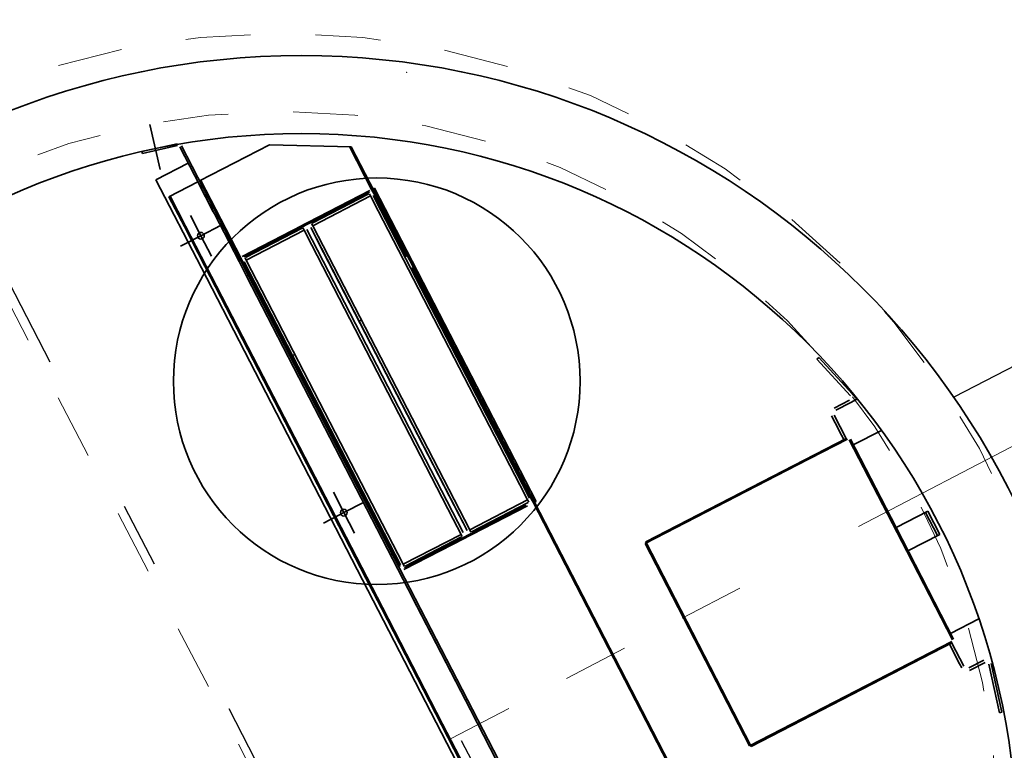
# Model space of a CAD drawing. Header units: metres. Extents: x -535942 to -530626, y -1087729 to -1086275.
# Tile 119 of 247: x -534206.67 to -534205.16, y -1086919.42 to -1086918.3. Entities that reach past the tile are written whole.
import ezdxf

# ---------------------------------------------------------------- set-up
doc = ezdxf.new("R2010")
doc.units = ezdxf.units.M
for name, pattern in [('A_CARA_07', [7, 5, -2]), ('ACAD_ISO10W100', [18, 12, -3, 0, -3]), ('DASHDOT', [1, 0.5, -0.25, 0, -0.25]), ('DASHED', [19.05, 12.7, -6.35])]:
    doc.linetypes.add(name, pattern=pattern)
for name, color, linetype in [('18', 7, 'Continuous'), ('_blok zaměření - nové', 7, 'Continuous'), ('_externi reference', 7, 'Continuous'), ('PROSPECT_neviditelná', 8, 'DASHED'), ('PROSPECT_osa', 8, 'DASHDOT')]:
    doc.layers.add(name, color=color, linetype=linetype)
doc.layers.add('AG_Demolice', color=7, linetype='Continuous', lineweight=25, true_color=0xff8000)
for name, color, linetype, lineweight in [('AG_koty souradnice značky', 240, 'Continuous', 13), ('CA_POHHRA25', 7, 'Continuous', 25), ('CA_REZY', 1, 'Continuous', 50), ('PROSPECT_technologie - nová', 150, 'Continuous', 35)]:
    doc.layers.add(name, color=color, linetype=linetype, lineweight=lineweight)
doc.styles.add('PM-Poznámka', font='ARIALN.TTF', dxfattribs={"width": 0.8})
doc.dimstyles.new('RP_Poznámkový', dxfattribs={"dimscale": 0, "dimtxt": 2, "dimasz": 2, "dimexe": 0, "dimexo": 5, "dimgap": 0.5, "dimtad": 1, "dimzin": 1, "dimtxsty": 'PM-Poznámka', "dimblk": 'ARCHTICK', "dimcen": 2.5, "dimclrd": 256, "dimclre": 256, "dimclrt": 256, "dimadec": 5, "dimazin": 0, "dimtm": 1e-09, "dimtfac": 1, "dimtmove": 1, "dimatfit": 3, "dimldrblk": 'CLOSEDBLANK', "dimfxl": 10, "dimfxlon": 1, "dimtfill": 1, "dimlwd": 13, "dimlwe": 13, "dimarcsym": 0})

# ---------------------------------------------------------------- blocks, each defined once
blk = doc.blocks.new('doměř')
at = {"layer": '18', "color": 252, "linetype": 'Continuous', "lineweight": 13}
blk.add_point((-534206.08, -1086918.38), dxfattribs=at)
blk = doc.blocks.new('Zaměření - zekan')
at = {"layer": '_blok zaměření - nové', "lineweight": -3}
blk.add_blockref('doměř', (0, 0), dxfattribs=at)
blk = doc.blocks.new('A$Ca185f1d1')
at = {"layer": 'CA_POHHRA25', "color": 240, "linetype": 'ACAD_ISO10W100', "lineweight": 13, "ltscale": 0.5}
for p, q in [((13970, -4051.7), (13970, -6738.4)), ((14764.2, -5395.1), (11750, -5395.1))]:
    blk.add_line(p, q, dxfattribs=at)
at = {"layer": 'CA_POHHRA25', "color": 240, "linetype": 'A_CARA_07', "lineweight": 13}
for radius in [1220, 1100]:
    blk.add_circle((13970, -5395.1), radius, dxfattribs=at)
blk = doc.blocks.new('A$C881cb249')
at = {"layer": 'PROSPECT_neviditelná'}
blk.add_line((12.1796, 9.9662), (11.989, 9.8678), dxfattribs=at)
at = {"layer": 'PROSPECT_osa'}
for p, q in [((10.37, 10.3666), (11.6024, 7.9792)), ((11.2487, 9.3084), (11.2325, 9.3397))]:
    blk.add_line(p, q, dxfattribs=at)
at = {"layer": 'PROSPECT_technologie - nová'}
for p, q in [((10.769, 10.2176), (10.7534, 10.287)), ((10.7952, 10.2573), (10.7412, 10.2452)), ((10.7959, 10.2544), (10.7419, 10.2422)), ((10.8904, 10.0761), (10.7992, 10.2528)), ((10.8931, 10.0775), (10.8019, 10.2542)), ((10.8298, 10.2001), (10.9373, 10.2556)), ((11.0947, 10.1861), (11.0602, 10.2529)), ((11.0984, 10.1834), (11.0626, 10.2528)), ((10.7412, 10.2452), (10.7419, 10.2422)), ((10.8122, 10.2276), (10.7626, 10.202)), ((10.8325, 10.0667), (10.7626, 10.202)), ((10.8271, 10.1987), (10.7827, 10.1758)), ((10.8508, 10.1528), (10.8271, 10.1987)), ((10.893, 10.0819), (10.8316, 10.201)), ((11.0961, 10.1879), (11.0987, 10.1892)), ((11.1098, 10.1612), (11.0961, 10.1879)), ((11.3473, 9.7076), (11.0987, 10.1892)), ((10.7827, 10.1758), (10.8064, 10.1299)), ((10.7845, 10.1767), (10.8081, 10.1308)), ((10.9814, 10.1287), (11.0916, 10.1856)), ((10.9841, 10.1278), (11.0908, 10.1829)), ((11.0028, 10.1352), (11.0899, 10.1802)), ((11.0038, 10.1312), (11.0926, 10.1771)), ((11.0926, 10.1771), (11.0908, 10.1806)), ((11.0926, 10.1771), (11.1045, 10.154)), ((11.0947, 10.1861), (11.0975, 10.1807)), ((11.0966, 10.178), (11.1081, 10.1558)), ((11.108, 10.1603), (11.0975, 10.1807)), ((11.1098, 10.1612), (11.108, 10.1603)), ((11.1477, 10.0834), (11.108, 10.1603)), ((11.3309, 9.7329), (11.1098, 10.1612)), ((10.8318, 10.1159), (10.8157, 10.1472)), ((11.1045, 10.154), (11.322, 9.7328)), ((11.1081, 10.1558), (11.3255, 9.7346)), ((10.8376, 10.0694), (10.8064, 10.1299)), ((10.8081, 10.1308), (11.1109, 9.5442)), ((10.8318, 10.1159), (10.8632, 10.1321)), ((10.8952, 10.0842), (10.9876, 10.1319)), ((10.9886, 10.1301), (10.8979, 10.0833)), ((10.9006, 10.0825), (10.9877, 10.1274)), ((10.9904, 10.1243), (10.9886, 10.1279)), ((11.0007, 10.1285), (11.241, 9.6629)), ((11.0007, 10.1285), (11.0121, 10.1063)), ((11.0038, 10.1312), (11.002, 10.1347)), ((11.0038, 10.1312), (11.245, 9.6638)), ((10.8318, 10.1159), (10.8005, 10.0997)), ((10.8318, 10.1159), (10.848, 10.0846)), ((10.9016, 10.0785), (10.9904, 10.1243)), ((10.9904, 10.1243), (11.0024, 10.1012)), ((11.0024, 10.1012), (11.2198, 9.68)), ((11.0121, 10.1063), (11.2295, 9.6851)), ((10.893, 10.0819), (10.8958, 10.0766)), ((10.9016, 10.0785), (10.8998, 10.0819)), ((11.0802, 9.5869), (10.8325, 10.0667)), ((11.0853, 9.5895), (10.8376, 10.0694)), ((10.8904, 10.0761), (10.9019, 10.0539)), ((10.8931, 10.0775), (10.9046, 10.0553)), ((11.138, 9.6074), (10.8958, 10.0766)), ((10.8985, 10.0758), (11.1388, 9.6101)), ((10.9016, 10.0785), (11.1428, 9.6111)), ((11.3291, 9.732), (11.1562, 10.0669)), ((10.9063, 10.0562), (10.9019, 10.0539)), ((11.1344, 9.6034), (10.9019, 10.0539)), ((11.1371, 9.6047), (10.9046, 10.0553)), ((11.075, 9.9845), (11.0785, 9.9864)), ((10.9728, 9.9318), (10.9763, 9.9336)), ((11.7785, 9.9263), (11.7815, 9.929)), ((11.7815, 9.929), (11.8332, 9.8722)), ((11.7785, 9.9263), (11.8301, 9.8697)), ((11.8331, 9.8723), (11.8401, 9.8646)), ((11.829, 9.8634), (11.8051, 9.8511)), ((11.8308, 9.8598), (11.8079, 9.848)), ((11.8401, 9.8646), (11.8308, 9.8598)), ((11.8013, 9.839), (11.8068, 9.8283)), ((11.8053, 9.8399), (11.8236, 9.8044)), ((11.8165, 9.8095), (11.8068, 9.8283)), ((11.8201, 9.8025), (11.8165, 9.8095)), ((11.8781, 9.8167), (11.8347, 9.7943)), ((11.5155, 9.6453), (11.8247, 9.8049)), ((11.7479, 9.763), (11.8256, 9.8032)), ((11.8283, 9.8023), (11.9169, 9.6308)), ((11.8301, 9.8032), (11.9003, 9.6673)), ((11.5146, 9.6426), (11.7479, 9.763)), ((11.322, 9.7328), (11.3339, 9.7097)), ((11.3255, 9.7346), (11.337, 9.7124)), ((11.3309, 9.7329), (11.3291, 9.732)), ((11.3447, 9.7062), (11.3309, 9.7329)), ((11.0515, 9.6903), (11.0354, 9.7216)), ((11.3397, 9.7116), (11.3291, 9.732)), ((11.0515, 9.6903), (11.0829, 9.7064)), ((11.3339, 9.7097), (11.245, 9.6638)), ((11.3348, 9.7057), (11.2477, 9.6607)), ((11.3339, 9.7097), (11.3357, 9.7061)), ((11.3424, 9.7062), (11.3397, 9.7116)), ((11.6273, 9.1544), (11.3424, 9.7062)), ((11.3447, 9.7062), (11.3473, 9.7076)), ((11.6286, 9.1562), (11.3447, 9.7062)), ((11.0515, 9.6903), (11.0202, 9.6741)), ((11.0515, 9.6903), (11.0677, 9.6589)), ((11.334, 9.7007), (11.2315, 9.6478)), ((11.2324, 9.6505), (11.3313, 9.7016)), ((11.9003, 9.6673), (11.9492, 9.6925)), ((11.9456, 9.6907), (11.964, 9.6551)), ((11.9492, 9.6925), (11.9675, 9.6569)), ((11.2198, 9.68), (11.2317, 9.6569)), ((11.2295, 9.6851), (11.241, 9.6629)), ((11.2317, 9.6569), (11.1428, 9.6111)), ((11.2317, 9.6569), (11.2335, 9.6534)), ((11.245, 9.6638), (11.2468, 9.6604)), ((11.9003, 9.6673), (11.9186, 9.6317)), ((11.9003, 9.6673), (11.9888, 9.4958)), ((11.9186, 9.6317), (11.9675, 9.6569)), ((11.9675, 9.6569), (11.964, 9.6551)), ((11.1438, 9.6026), (11.2363, 9.6503)), ((11.2353, 9.6521), (11.1447, 9.6053)), ((11.2326, 9.6529), (11.1456, 9.608)), ((11.5146, 9.6426), (11.6752, 9.3316)), ((11.5164, 9.6435), (11.5155, 9.6453)), ((11.5155, 9.6453), (11.6779, 9.3307)), ((11.1274, 9.6279), (11.123, 9.6256)), ((11.9169, 9.6308), (11.987, 9.4948)), ((11.1428, 9.6111), (11.1446, 9.6076)), ((11.2461, 9.3871), (11.1344, 9.6034)), ((11.2814, 9.3253), (11.1371, 9.6047)), ((11.3781, 9.0097), (11.0802, 9.5869)), ((11.1092, 9.5433), (11.0853, 9.5895)), ((11.1561, 9.5614), (11.2461, 9.3871)), ((11.2017, 9.3641), (11.1092, 9.5433)), ((11.2034, 9.3651), (11.1109, 9.5442)), ((12.0276, 9.5271), (11.9842, 9.5046)), ((11.6752, 9.3316), (11.9862, 9.4921)), ((11.6779, 9.3307), (11.9871, 9.4904)), ((11.9825, 9.488), (11.998, 9.4579)), ((12.0044, 9.4543), (11.986, 9.4898)), ((12.0354, 9.4635), (12.0124, 9.4517)), ((12.0372, 9.46), (12.0134, 9.4477)), ((12.0013, 9.4515), (11.998, 9.4579)), ((12.0593, 9.3824), (12.043, 9.4573)), ((12.0632, 9.3833), (12.0468, 9.4583)), ((11.4344, 9.0222), (11.2461, 9.3871)), ((12.0593, 9.3824), (12.0632, 9.3833)), ((11.2017, 9.3641), (11.3594, 9.0586)), ((11.2034, 9.3651), (11.3611, 9.0595)), ((11.2814, 9.3253), (11.4371, 9.0236)), ((11.6779, 9.3307), (11.6769, 9.3325))]:
    blk.add_line(p, q, dxfattribs=at)
at = {"layer": 'PROSPECT_technologie - nová', "ltscale": 4}
for p, q in [((10.9373, 10.2556), (11.0626, 10.2528)), ((10.9944, 10.1253), (11.2348, 9.6597))]:
    blk.add_line(p, q, dxfattribs=at)
at = {"layer": 'PROSPECT_technologie - nová'}
for centre, radius in [((10.9862, 9.1729), 1.22), ((10.9862, 9.1729), 1.1), ((10.8318, 10.1159), 0.00525), ((11.0515, 9.6903), 0.00525)]:
    blk.add_circle(centre, radius, dxfattribs=at)
at = {"layer": 'PROSPECT_technologie - nová', "ltscale": 2}
blk.add_circle((11.1022, 9.8922), 0.3125, dxfattribs=at)
blk = doc.blocks.new('_ARCHTICK')
at = {"color": 0, "linetype": 'ByBlock', "const_width": 0.15}
blk.add_lwpolyline([(-0.5, -0.5), (0.5, 0.5)], dxfattribs=at)
blk = doc.blocks.new('*D178')
at = {"layer": 'AG_koty souradnice značky', "linetype": 'Continuous', "lineweight": 13, "transparency": 16777216}
for p, q in [((-534205.3856, -1086919.0778), (-534204.6965, -1086918.7189)), ((-534203.1098, -1086921.7653), (-534204.6965, -1086918.7189)), ((-534204.8836, -1086922.6892), (-534203.1098, -1086921.7653))]:
    blk.add_line(p, q, dxfattribs=at)
at = {"layer": 'Defpoints', "color": 0, "transparency": 16777216}
for p in [(-534204.6965, -1086918.7189), (-534206.2725, -1086919.5397), (-534206.5837, -1086923.5748)]:
    blk.add_point(p, dxfattribs=at)
at = {"layer": 'AG_koty souradnice značky', "lineweight": 13, "transparency": 16777216, "xscale": 0.4, "yscale": 0.4, "zscale": 0.4}
for p, rotation in [((-534204.6965, -1086918.7189), 117.51345), ((-534203.1098, -1086921.7653), 297.51345)]:
    blk.add_blockref('_ARCHTICK', p, dxfattribs=dict(at, rotation=rotation))
at = {"layer": 'AG_koty souradnice značky', "transparency": 16777216, "insert": (-534204.205, -1086920.3993), "char_height": 0.4, "attachment_point": 5, "rotation": 117.5134, "style": 'PM-Poznámka', "bg_fill": 3, "box_fill_scale": 1.1, "bg_fill_color": 256, "bg_fill_true_color": 13158600, "bg_fill_transparency": 0}
blk.add_mtext('3,43', dxfattribs=at)
blk = doc.blocks.new('_ClosedBlank')
at = {"color": 0, "linetype": 'ByBlock', "lineweight": -2}
for p, q in [((-1, 0.16667), (0, 0)), ((-1, 0.16667), (-1, -0.16667)), ((0, 0), (-1, -0.16667))]:
    blk.add_line(p, q, dxfattribs=at)
blk = doc.blocks.new('*D179')
at = {"layer": 'AG_koty souradnice značky', "linetype": 'Continuous', "lineweight": 13, "transparency": 16777216}
for p, q in [((-534207.2865, -1086915.4282), (-534206.5975, -1086915.0693)), ((-534204.6965, -1086918.7189), (-534206.5975, -1086915.0693)), ((-534205.3856, -1086919.0778), (-534204.6965, -1086918.7189))]:
    blk.add_line(p, q, dxfattribs=at)
at = {"layer": 'Defpoints', "color": 0, "transparency": 16777216}
for p in [(-534206.5975, -1086915.0693), (-534208.1734, -1086915.8901), (-534206.2725, -1086919.5397)]:
    blk.add_point(p, dxfattribs=at)
at = {"layer": 'AG_koty souradnice značky', "lineweight": 13, "transparency": 16777216, "xscale": 0.4, "yscale": 0.4, "zscale": 0.4}
for p, rotation in [((-534206.5975, -1086915.0693), 117.51345), ((-534204.6965, -1086918.7189), 297.51345)]:
    blk.add_blockref('_ARCHTICK', p, dxfattribs=dict(at, rotation=rotation))
at = {"layer": 'AG_koty souradnice značky', "transparency": 16777216, "insert": (-534205.9489, -1086917.0513), "char_height": 0.4, "attachment_point": 5, "rotation": 117.5134, "style": 'PM-Poznámka', "bg_fill": 3, "box_fill_scale": 1.1, "bg_fill_color": 256, "bg_fill_true_color": 13158600, "bg_fill_transparency": 0}
blk.add_mtext('4,12', dxfattribs=at)
blk = doc.blocks.new('*D181')
at = {"layer": 'AG_koty souradnice značky', "linetype": 'Continuous', "lineweight": 13, "transparency": 16777216}
for p, q in [((-534208.2222, -1086914.1001), (-534206.4484, -1086913.1762)), ((-534202.2169, -1086921.3002), (-534206.4484, -1086913.1762)), ((-534203.9907, -1086922.2242), (-534202.2169, -1086921.3002))]:
    blk.add_line(p, q, dxfattribs=at)
at = {"layer": 'Defpoints', "color": 0, "transparency": 16777216}
for p in [(-534206.4484, -1086913.1762), (-534210.8152, -1086915.4507), (-534206.5837, -1086923.5748)]:
    blk.add_point(p, dxfattribs=at)
at = {"layer": 'AG_koty souradnice značky', "lineweight": 13, "transparency": 16777216, "xscale": 0.4, "yscale": 0.4, "zscale": 0.4}
for p, rotation in [((-534206.4484, -1086913.1762), 117.51345), ((-534202.2169, -1086921.3002), 297.51345)]:
    blk.add_blockref('_ARCHTICK', p, dxfattribs=dict(at, rotation=rotation))
at = {"layer": 'AG_koty souradnice značky', "transparency": 16777216, "insert": (-534204.6345, -1086917.3955), "char_height": 0.4, "attachment_point": 5, "rotation": 117.5134, "style": 'PM-Poznámka', "bg_fill": 3, "box_fill_scale": 1.1, "bg_fill_color": 256, "bg_fill_true_color": 13158600, "bg_fill_transparency": 0}
blk.add_mtext('9,16', dxfattribs=at)
blk = doc.blocks.new('*D183')
at = {"layer": 'AG_koty souradnice značky', "linetype": 'Continuous', "lineweight": 13, "transparency": 16777216}
for p, q in [((-534201.9225, -1086921.0124), (-534200.9986, -1086922.7862)), ((-534205.7149, -1086925.2428), (-534200.9986, -1086922.7862)), ((-534206.1217, -1086924.4617), (-534205.7149, -1086925.2428))]:
    blk.add_line(p, q, dxfattribs=at)
at = {"layer": 'Defpoints', "color": 0, "transparency": 16777216}
for p in [(-534204.6483, -1086915.7792), (-534200.9986, -1086922.7862), (-534206.5837, -1086923.5748)]:
    blk.add_point(p, dxfattribs=at)
at = {"layer": 'AG_koty souradnice značky', "lineweight": 13, "transparency": 16777216, "xscale": 0.4, "yscale": 0.4, "zscale": 0.4}
for p, rotation in [((-534200.9986, -1086922.7862), 27.51344999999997), ((-534205.7149, -1086925.2428), 207.51345)]:
    blk.add_blockref('_ARCHTICK', p, dxfattribs=dict(at, rotation=rotation))
at = {"layer": 'AG_koty souradnice značky', "transparency": 16777216, "insert": (-534203.514, -1086923.7126), "char_height": 0.4, "attachment_point": 5, "rotation": 27.5134, "style": 'PM-Poznámka', "bg_fill": 3, "box_fill_scale": 1.1, "bg_fill_color": 256, "bg_fill_true_color": 13158600, "bg_fill_transparency": 0}
blk.add_mtext('5,32', dxfattribs=at)

msp = doc.modelspace()

# ---------------------------------------------------------------- hatches: boundary and pattern name
at = {"layer": 'AG_Demolice', "lineweight": -3}
h = msp.add_hatch(dxfattribs=at)
h.set_pattern_fill('ANSI31', color=253, scale=0.3)
h.set_pattern_definition([(72.51345, (0, 0), (-0.9084826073, 0.28620901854), [])])
edge = h.paths.add_edge_path()
edge.add_line((-534348.8412, -1086934.3024), (-534347.9682, -1086936.4382))
edge.add_line((-534347.9682, -1086936.4382), (-534319.4783, -1086924.5916))
edge.add_line((-534319.4783, -1086924.5916), (-534274.7513, -1086905.1667))
edge.add_line((-534274.7513, -1086905.1667), (-534233.1246, -1086875.6246))
edge.add_line((-534233.1246, -1086875.6246), (-534152.5991, -1086830.9892))
edge.add_line((-534152.5991, -1086830.9892), (-534105.7576, -1086810.7667))
edge.add_line((-534105.7576, -1086810.7667), (-534106.6685, -1086808.6567))
edge.add_line((-534106.6685, -1086808.6567), (-534153.6142, -1086828.9241))
edge.add_line((-534153.6142, -1086828.9241), (-534203.7316, -1086856.7044))
edge.add_line((-534203.7316, -1086856.7044), (-534235.3314, -1086874.3488))
edge.add_line((-534235.3314, -1086874.3488), (-534275.8867, -1086903.1542))
edge.add_line((-534275.8867, -1086903.1542), (-534320.3773, -1086922.4764))
edge.add_line((-534320.3773, -1086922.4764), (-534348.8377, -1086934.311))

# ---------------------------------------------------------------- block references
at = {"layer": '_blok zaměření - nové', "linetype": 'ByBlock'}
msp.add_blockref('Zaměření - zekan', (0, 0), dxfattribs=at)

# ---------------------------------------------------------------- next in the draw order: block references
at = {"layer": 'CA_REZY', "xscale": 0.001, "yscale": 0.001, "zscale": 0.001, "rotation": 27.51344999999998}
msp.add_blockref('A$Ca185f1d1', (-534221.1548, -1086921.2084), dxfattribs=at)

# ---------------------------------------------------------------- next in the draw order: block references
at = {"layer": '_externi reference'}
msp.add_blockref('A$C881cb249', (-534217.2282, -1086928.747), dxfattribs=at)

# ---------------------------------------------------------------- next in the draw order: dimensions: what is measured, and where the dimension line sits
at = {"layer": 'AG_koty souradnice značky'}
dim = msp.add_linear_dim(base=(-534204.6965, -1086918.7189), p1=(-534206.5837, -1086923.5748), p2=(-534206.2725, -1086919.5397), angle=117.5135, dimstyle='RP_Poznámkový', dxfattribs=at)
dim.commit()
dim.dimension.update_dxf_attribs({"geometry": '*D178', "text_midpoint": (-534204.205, -1086920.3993)})

# ---------------------------------------------------------------- next in the draw order: dimensions: what is measured, and where the dimension line sits
dim = msp.add_linear_dim(base=(-534206.5975, -1086915.06928), p1=(-534206.27248, -1086919.53973), p2=(-534208.17344, -1086915.89013), angle=117.51345, dimstyle='RP_Poznámkový', dxfattribs=at)
dim.commit()
dim.dimension.update_dxf_attribs({"geometry": '*D179', "text_midpoint": (-534205.94891, -1086917.05132)})

# ---------------------------------------------------------------- next in the draw order: dimensions: what is measured, and where the dimension line sits
dim = msp.add_linear_dim(base=(-534206.4484, -1086913.1762), p1=(-534206.5837, -1086923.5748), p2=(-534210.8152, -1086915.4507), angle=117.5135, dimstyle='RP_Poznámkový', dxfattribs=at)
dim.commit()
dim.dimension.update_dxf_attribs({"geometry": '*D181', "text_midpoint": (-534204.6345, -1086917.3955)})

# ---------------------------------------------------------------- next in the draw order: dimensions: what is measured, and where the dimension line sits
dim = msp.add_linear_dim(base=(-534200.9986, -1086922.7862), p1=(-534206.5837, -1086923.5748), p2=(-534204.6483, -1086915.7792), angle=27.5134, dimstyle='RP_Poznámkový', dxfattribs=at)
dim.commit()
dim.dimension.update_dxf_attribs({"geometry": '*D183', "text_midpoint": (-534203.514, -1086923.7126)})

doc.saveas('drawing.dxf')
